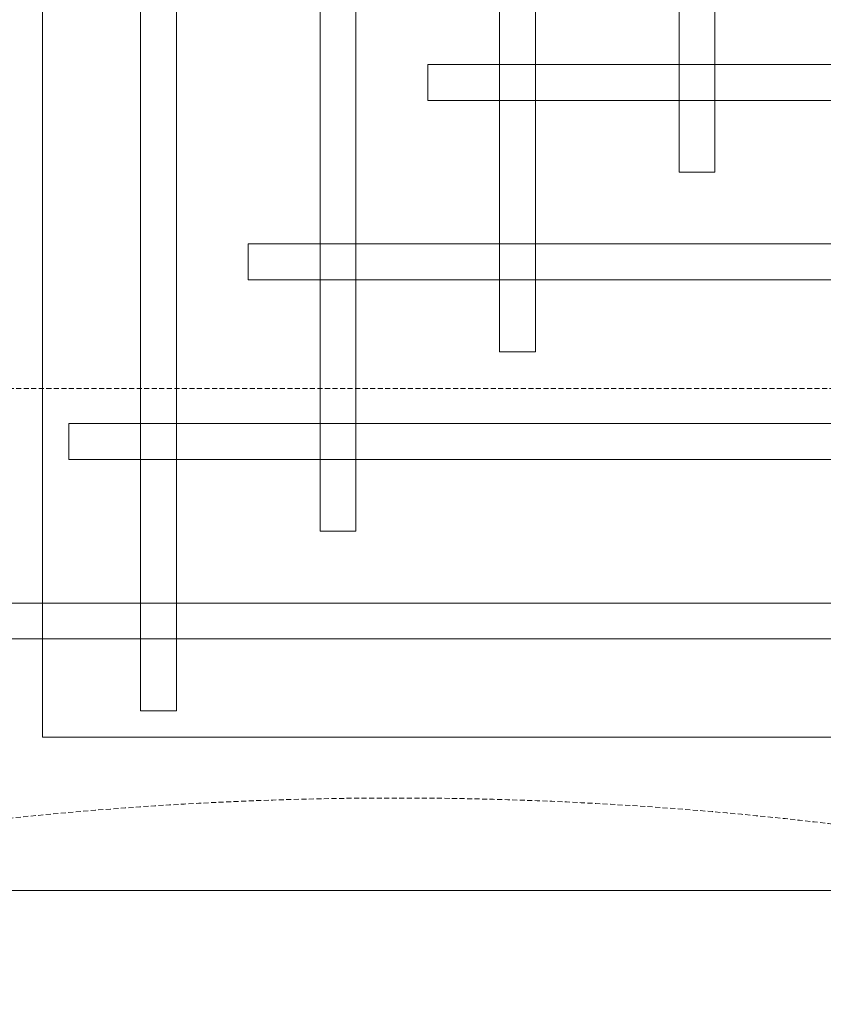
# Model space of a CAD drawing. Header units: millimetres. Extents: x -750 to 72845, y -24282 to 18874.
# Tile 34 of 154: x 3373 to 3773, y 11033 to 11523. Entities that reach past the tile are written whole.
import ezdxf

# ---------------------------------------------------------------- set-up
doc = ezdxf.new("R2010")
doc.units = ezdxf.units.MM
doc.header["$MEASUREMENT"] = 0
doc.linetypes.add('HIDDENX2', pattern=[0.75, 0.5, -0.25])
doc.layers.get('0').update_dxf_attribs({"lineweight": 5})
for name, color, linetype, lineweight in [('IRISH HOUSE_FF46_HYD AIRPORT_HVAC DUCTING LAYOUT 3$0$Ceiling', 14, 'Continuous', 9), ('M-MEP-ELLG-CABLE', 146, 'HIDDENX2', 20), ('M-MEP-ELPR-EQUIP', 6, 'Continuous', 20)]:
    doc.layers.add(name, color=color, linetype=linetype, lineweight=lineweight)
doc.layers.add('IRISH HOUSE_FF46_HYD AIRPORT_HVAC DUCTING LAYOUT 3$0$RCP LAYOUT', color=8, linetype='Continuous')

# ---------------------------------------------------------------- blocks, each defined once
blk = doc.blocks.new('IRISH HOUSE_FF46_HYD AIRPORT_HVAC DUCTING LAYOUT 3$0$IRISH HOUSE-RCP LAYOUT')
at = {"color": 8, "lineweight": 0, "ltscale": 0.25}
for p, q in [((3037.03, 3132.93), (3037.03, 1994.42)), ((3037.03, 1994.42), (3996.91, 1994.42)), ((2960.83, 1918.22), (4073.11, 1918.22)), ((2960.83, 1918.22), (4073.11, 1918.22))]:
    blk.add_line(p, q, dxfattribs=at)
at = {"layer": 'IRISH HOUSE_FF46_HYD AIRPORT_HVAC DUCTING LAYOUT 3$0$Ceiling', "color": 8, "lineweight": 0, "ltscale": 0.25}
for p, q in [((3085.94, 3119.76), (3085.94, 2007.58)), ((3103.81, 2007.58), (3103.81, 3119.76)), ((3175.3, 3030.4), (3175.3, 2096.94)), ((3193.17, 2096.94), (3193.17, 3030.4)), ((3264.66, 2941.04), (3264.66, 2186.31)), ((3282.54, 2186.31), (3282.54, 2941.04)), ((3354.03, 2851.67), (3354.03, 2275.67)), ((3371.9, 2275.67), (3371.9, 2851.67)), ((3228.92, 2311.41), (3228.92, 2329.29)), ((3228.92, 2329.29), (3804.92, 2329.29)), ((3804.92, 2311.41), (3228.92, 2311.41)), ((3354.03, 2275.67), (3371.9, 2275.67)), ((3139.51, 2222.05), (3139.51, 2239.92)), ((3139.51, 2239.92), (3894.24, 2239.92)), ((3894.24, 2222.05), (3139.51, 2222.05)), ((3264.66, 2186.31), (3282.54, 2186.31)), ((3050.19, 2132.69), (3050.19, 2150.56)), ((3050.19, 2150.56), (3983.65, 2150.56)), ((3983.65, 2132.69), (3050.19, 2132.69)), ((3175.3, 2096.94), (3193.17, 2096.94)), ((2960.83, 2061.2), (4073.11, 2061.2)), ((4073.11, 2043.33), (2960.83, 2043.33)), ((3085.94, 2007.58), (3103.81, 2007.58))]:
    blk.add_line(p, q, dxfattribs=at)
blk = doc.blocks.new('IRISH HOUSE_FF46_HYD AIRPORT_HVAC DUCTING LAYOUT 3')
at = {"layer": 'IRISH HOUSE_FF46_HYD AIRPORT_HVAC DUCTING LAYOUT 3$0$RCP LAYOUT', "lineweight": 0}
blk.add_blockref('IRISH HOUSE_FF46_HYD AIRPORT_HVAC DUCTING LAYOUT 3$0$IRISH HOUSE-RCP LAYOUT', (0, 0), dxfattribs=at)

msp = doc.modelspace()

# ---------------------------------------------------------------- linework, layer by layer
at = {"layer": 'M-MEP-ELLG-CABLE', "color": 5, "ltscale": 5, "elevation": 1}
msp.add_lwpolyline([(5169, 8864.66), (5169, 10446.35, 0.414214), (5069, 10546.35), (2865.19, 10546.35, 0.198351), (2794.63, 10517.21), (2752.88, 10475.64), (2711.31, 10517.53, -0.197928), (2682.28, 10587.97), (2682.28, 11239.67, -0.414214), (2782.28, 11339.67), (4246.03, 11339.67, -0.414214), (4346.03, 11239.67), (4346.03, 11230.87, 0.197928), (4375.05, 11160.42), (4416.62, 11118.53), (4458.2, 11159.93, 0.199474), (4487.64, 11230.79), (4487.64, 11239.24, -0.414214), (4587.64, 11339.24), (5254.18, 11339.24, 0.412724), (5354.18, 11438.74), (5362.99, 13170.43, 0.415705)], format="xyb", dxfattribs=at)
at = {"layer": 'M-MEP-ELLG-CABLE', "color": 1, "ltscale": 5, "elevation": 1}
msp.add_lwpolyline([(1643.62, 6613.76, -0.393119), (2198.11, 7257.4, 0.351512), (3304.75, 7256.65, 0.367873), (4416.62, 7256.65, 0.57746), (4971.2, 7900.3, -0.229868), (3862.04, 7900.3, -0.205322), (3307.46, 8543.82, -0.665275), (2752.88, 9188.34, 0.339178), (3862.04, 9187.59, 0.339854), (4971.2, 9187.59, 0.697637), (4417.02, 9830.49, -0.350709), (3307.86, 9831.24, -0.698185), (3862.04, 10474.89, 0.354131), (4971.2, 10474.89, 0.258947), (3307.49, 11118.47, -0.350584), (2198.11, 11119.28)], format="xyb", dxfattribs=at)

# ---------------------------------------------------------------- block references
at = {"layer": 'M-MEP-ELPR-EQUIP'}
msp.add_blockref('IRISH HOUSE_FF46_HYD AIRPORT_HVAC DUCTING LAYOUT 3', (347.03, 9171.69), dxfattribs=at)

doc.saveas('drawing.dxf')
